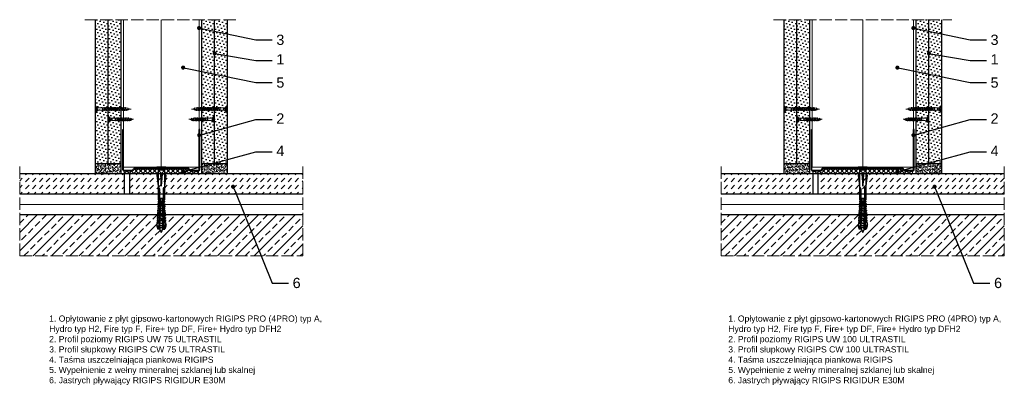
# Model space of a CAD drawing. Header units: millimetres. Extents: x 1487 to 3157, y 557 to 1604.
# Tile 2 of 3: x 2193 to 3153, y 557 to 913. Entities that reach past the tile are written whole.
import ezdxf
from ezdxf import colors
from ezdxf.entities.mleader import LeaderData, LeaderLine
from ezdxf.math import Vec2, Vec3

# ---------------------------------------------------------------- set-up
doc = ezdxf.new("R2010")
doc.units = ezdxf.units.MM
doc.linetypes.add('ACAD_ISO02W100', pattern=[15, 12, -3])
for name, color, linetype, lineweight in [('_ISOVER WELNA', 7, 'BATTING', 9), ('_RIGIPS AKCESORIA', 7, 'Continuous', 18), ('_RIGIPS G-K', 7, 'Continuous', 25), ('_RIGIPS PROFIL', 7, 'Continuous', 18), ('KRESKOWANIE', 7, 'Continuous', 9), ('OPISY', 7, 'Continuous', 9), ('PRZERYWANA', 7, 'ACAD_ISO02W100', 9)]:
    doc.layers.add(name, color=color, linetype=linetype, lineweight=lineweight)
doc.styles.get("Standard").update_dxf_attribs({"font": 'arial.ttf'})
doc.linetypes.add('BATTING', pattern='A,0.00254,-2.54,[134,ltypeshp.shx,S=2.54,R=0,X=-2.54,Y=0],-5.08,[134,ltypeshp.shx,S=2.54,R=180,X=2.54,Y=0],-2.54', length=10.16254)

# ---------------------------------------------------------------- blocks, each defined once
blk = doc.blocks.new('UW 75 ULTRASTIL')
h = blk.add_hatch()
h.set_pattern_fill('ANSI31', color=256, scale=0.5, style=0)
h.paths.add_polyline_path([(-11.93, 0.56), (-11.6, 1.24, -0.286951), (-10.7, 1.8), (10.18, 1.8), (41.3, 1.8, -0.286951), (42.2, 1.24), (42.53, 0.56, 0.286951), (43.43, 0), (52, 0, 0.414214), (52.8, 0.8), (52.8, 40), (52.25, 40), (52.25, 0.8, -0.414214), (52, 0.55), (43.77, 0.55, -0.286951), (42.87, 1.11), (42.54, 1.79, 0.286951), (41.64, 2.35), (-11.04, 2.35, 0.286951), (-11.94, 1.79), (-12.27, 1.11, -0.286951), (-13.17, 0.55), (-21.4, 0.55, -0.414214), (-21.65, 0.8), (-21.65, 40), (-22.2, 40), (-22.2, 0.8, 0.414214), (-21.4, 0), (-12.83, 0, 0.286951)])
for p, q in [((-22.2, 0.8), (-22.2, 40)), ((-22.2, 40), (-21.65, 40)), ((-21.65, 0.8), (-21.65, 40)), ((52.25, 0.8), (52.25, 40)), ((52.8, 40), (52.25, 40)), ((52.8, 0.8), (52.8, 40)), ((-21.4, 0.55), (-13.17, 0.55)), ((-21.4, 0), (-12.83, 0)), ((-12.27, 1.11), (-11.94, 1.79)), ((-11.93, 0.56), (-11.6, 1.24)), ((-11.04, 2.35), (41.64, 2.35)), ((-10.7, 1.8), (41.3, 1.8)), ((42.53, 0.56), (42.2, 1.24)), ((42.87, 1.11), (42.54, 1.79)), ((43.43, 0), (52, 0)), ((43.77, 0.55), (52, 0.55))]:
    blk.add_line(p, q)
for centre, radius, start, end in [((-21.4, 0.8), 0.8, 180, 270), ((-21.4, 0.8), 0.25, 180, 270), ((-13.17, 1.55), 1, 270, 334.04349), ((-12.83, 1), 1, 270, 334.04349), ((-11.04, 1.35), 1, 90, 154.04349), ((-10.7, 0.8), 1, 90, 154.04349), ((41.3, 0.8), 1, 25.95651, 90), ((41.64, 1.35), 1, 25.95651, 90), ((43.43, 1), 1, 205.95651, 270), ((43.77, 1.55), 1, 205.95651, 270), ((52, 0.8), 0.8, 270, 0), ((52, 0.8), 0.25, 270, 0)]:
    blk.add_arc(centre, radius, start, end)
blk = doc.blocks.new('UW 100 ULTRASTIL')
h = blk.add_hatch()
h.set_pattern_fill('ANSI31', color=256, scale=0.5, style=0)
h.paths.add_polyline_path([(166.82, 2.35), (89.14, 2.35, 0.286951), (88.24, 1.79), (87.91, 1.11, -0.286951), (87.01, 0.55), (78.78, 0.55, -0.414214), (78.53, 0.8), (78.53, 40), (77.98, 40), (77.98, 0.8, 0.414214), (78.78, 0), (87.35, 0, 0.286951), (88.25, 0.56), (88.58, 1.24, -0.286951), (89.48, 1.8), (166.48, 1.8, -0.286951), (167.38, 1.24), (167.71, 0.56, 0.286951), (168.61, 0), (177.18, 0, 0.414214), (177.98, 0.8), (177.98, 40), (177.43, 40), (177.43, 0.8, -0.414214), (177.18, 0.55), (168.95, 0.55, -0.286951), (168.05, 1.11), (167.72, 1.79, 0.286951)])
for p, q in [((77.98, 0.8), (77.98, 40)), ((77.98, 40), (78.53, 40)), ((78.53, 0.8), (78.53, 40)), ((177.43, 0.8), (177.43, 40)), ((177.98, 40), (177.43, 40)), ((177.98, 0.8), (177.98, 40)), ((78.78, 0.55), (87.01, 0.55)), ((78.78, 0), (87.35, 0)), ((87.91, 1.11), (88.24, 1.79)), ((88.25, 0.56), (88.58, 1.24)), ((89.14, 2.35), (166.82, 2.35)), ((89.48, 1.8), (166.48, 1.8)), ((167.71, 0.56), (167.38, 1.24)), ((168.05, 1.11), (167.72, 1.79)), ((168.61, 0), (177.18, 0)), ((168.95, 0.55), (177.18, 0.55))]:
    blk.add_line(p, q)
for centre, radius, start, end in [((78.78, 0.8), 0.8, 180, 270), ((78.78, 0.8), 0.25, 180, 270), ((87.01, 1.55), 1, 270, 334.04349), ((87.35, 1), 1, 270, 334.04349), ((89.14, 1.35), 1, 90, 154.04349), ((89.48, 0.8), 1, 90, 154.04349), ((166.48, 0.8), 1, 25.95651, 90), ((166.82, 1.35), 1, 25.95651, 90), ((168.61, 1), 1, 205.95651, 270), ((168.95, 1.55), 1, 205.95651, 270), ((177.18, 0.8), 0.8, 270, 0), ((177.18, 0.8), 0.25, 270, 0)]:
    blk.add_arc(centre, radius, start, end)
blk = doc.blocks.new('TN 25')
at = {"layer": '_RIGIPS AKCESORIA'}
for p, q in [((0, -0.84), (0, 7.16)), ((0, 7.16), (0.46, 7.16)), ((0.46, 4.78), (0, 4.78)), ((0, 3.5), (1.77, 3.5)), ((0, 2.83), (1.77, 2.83)), ((0.46, 1.64), (0, 1.64)), ((0.46, 7.16), (0.46, 4.78)), ((0.46, -0.84), (0.46, 1.64)), ((1.77, 3.5), (1.77, 4.2)), ((1.77, 2.83), (1.77, 2.18)), ((3.02, 4.46), (8.47, 4.46)), ((7.49, 2.01), (3.55, 2.01)), ((7.12, 4.46), (7.12, 3.18)), ((8.03, 2.01), (7.12, 4.46)), ((7.12, 3.18), (7.65, 1.53)), ((7.65, 1.53), (8.03, 2.01)), ((9.41, 2.01), (8.03, 2.01)), ((8.47, 4.46), (8.79, 5)), ((9.61, 1.51), (8.47, 4.46)), ((8.79, 5), (9.93, 2.01)), ((9, 4.46), (10.1, 4.46)), ((9.93, 2.01), (9.61, 1.51)), ((11.04, 2.01), (9.93, 2.01)), ((10.1, 4.46), (10.41, 5)), ((11.23, 1.51), (10.1, 4.46)), ((10.41, 5), (11.56, 2.01)), ((10.62, 4.46), (11.67, 4.46)), ((11.56, 2.01), (11.23, 1.51)), ((12.61, 2.01), (11.56, 2.01)), ((11.67, 4.46), (11.99, 5)), ((12.81, 1.51), (11.67, 4.46)), ((11.99, 5), (13.14, 2.01)), ((12.2, 4.46), (13.21, 4.46)), ((13.14, 2.01), (12.81, 1.51)), ((14.15, 2.01), (13.14, 2.01)), ((13.21, 4.46), (13.52, 5)), ((14.34, 1.51), (13.21, 4.46)), ((13.52, 5), (14.67, 2.01)), ((13.73, 4.46), (14.8, 4.46)), ((14.67, 2.01), (14.34, 1.51)), ((15.74, 2.01), (14.67, 2.01)), ((14.8, 4.46), (15.12, 5)), ((15.94, 1.51), (14.8, 4.46)), ((15.12, 5), (16.26, 2.01)), ((15.33, 4.46), (16.42, 4.46)), ((16.26, 2.01), (15.94, 1.51)), ((17.36, 2.01), (16.26, 2.01)), ((16.42, 4.46), (16.73, 5)), ((17.55, 1.51), (16.42, 4.46)), ((16.73, 5), (17.88, 2.01)), ((16.94, 4.46), (17.99, 4.46)), ((17.88, 2.01), (17.55, 1.51)), ((18.93, 2.01), (17.88, 2.01)), ((17.99, 4.46), (18.31, 5)), ((19.13, 1.51), (17.99, 4.46)), ((18.31, 5), (19.45, 2.01)), ((18.52, 4.46), (19.68, 4.46)), ((19.45, 2.01), (19.13, 1.51)), ((19.45, 2.01), (20.62, 2.01)), ((19.68, 4.46), (20, 5)), ((20.82, 1.51), (19.68, 4.46)), ((20, 5), (21.14, 2.01)), ((20.21, 4.46), (20.7, 4.46)), ((20.7, 4.46), (22.28, 3.98)), ((21.14, 2.01), (20.82, 1.51)), ((21.14, 2.01), (21.81, 2.12)), ((21.85, 1.83), (21.67, 3.28)), ((21.67, 3.28), (22.14, 2.4)), ((22.14, 2.4), (21.85, 1.83)), ((22.7, 2.36), (22.14, 2.4)), ((22.28, 3.98), (22.56, 4.37)), ((22.7, 2.36), (22.28, 3.98)), ((22.56, 4.37), (23.03, 2.71)), ((23.03, 2.71), (22.7, 2.36)), ((22.71, 3.85), (25, 3.24)), ((25, 3.24), (23.03, 2.71)), ((0, -0.84), (0.46, -0.84))]:
    blk.add_line(p, q, dxfattribs=at)
for centre, major_axis, ratio, start_param, end_param in [((3.09, 7.67), (0.17, 3.2), 0.826134, 1.773653, 3.180586), ((-0.04, 0.9), (0, 3.93), 0.848176, -0.720942, -0.151112), ((3.37, -1.57), (0.28, 3.57), 0.832181, 0.035984, 1.430787), ((-2.73, 15.91), (0, 14.76), 0.848176, 3.399396, 3.475072), ((0.59, 4.62), (0, 2.81), 0.848176, 3.475072, 3.862535), ((1.66, 3.18), (0, 0.895), 0.848176, -1.552777, -0.720942), ((1.66, 3.18), (0, 0.895), 0.848176, 3.862535, 4.730408)]:
    blk.add_ellipse(centre, major_axis=major_axis, ratio=ratio, start_param=start_param, end_param=end_param, dxfattribs=at)
blk = doc.blocks.new('TN 35')
at = {"layer": '_RIGIPS AKCESORIA'}
for p, q in [((0, -0.84), (0, 7.16)), ((0, 7.16), (0.46, 7.16)), ((0.46, 4.78), (0, 4.78)), ((0, 3.5), (1.77, 3.5)), ((0, 2.83), (1.77, 2.83)), ((0.46, 1.64), (0, 1.64)), ((0.46, 7.16), (0.46, 4.78)), ((0.46, -0.84), (0.46, 1.64)), ((1.77, 3.5), (1.77, 4.2)), ((1.77, 2.83), (1.77, 2.18)), ((3.02, 4.46), (8.47, 4.46)), ((7.49, 2.01), (3.55, 2.01)), ((7.12, 4.46), (7.12, 3.18)), ((8.03, 2.01), (7.12, 4.46)), ((7.12, 3.18), (7.65, 1.53)), ((7.65, 1.53), (8.03, 2.01)), ((9.41, 2.01), (8.03, 2.01)), ((8.47, 4.46), (8.79, 5)), ((9.61, 1.51), (8.47, 4.46)), ((8.79, 5), (9.93, 2.01)), ((9, 4.46), (10.1, 4.46)), ((9.93, 2.01), (9.61, 1.51)), ((11.04, 2.01), (9.93, 2.01)), ((10.1, 4.46), (10.41, 5)), ((11.23, 1.51), (10.1, 4.46)), ((10.41, 5), (11.56, 2.01)), ((10.62, 4.46), (11.67, 4.46)), ((11.56, 2.01), (11.23, 1.51)), ((12.61, 2.01), (11.56, 2.01)), ((11.67, 4.46), (11.99, 5)), ((12.81, 1.51), (11.67, 4.46)), ((11.99, 5), (13.14, 2.01)), ((12.2, 4.46), (13.21, 4.46)), ((13.14, 2.01), (12.81, 1.51)), ((14.15, 2.01), (13.14, 2.01)), ((13.21, 4.46), (13.52, 5)), ((14.34, 1.51), (13.21, 4.46)), ((13.52, 5), (14.67, 2.01)), ((13.73, 4.46), (14.8, 4.46)), ((14.67, 2.01), (14.34, 1.51)), ((15.74, 2.01), (14.67, 2.01)), ((14.8, 4.46), (15.12, 5)), ((15.94, 1.51), (14.8, 4.46)), ((15.12, 5), (16.26, 2.01)), ((15.33, 4.46), (16.42, 4.46)), ((16.26, 2.01), (15.94, 1.51)), ((17.36, 2.01), (16.26, 2.01)), ((16.42, 4.46), (16.73, 5)), ((17.55, 1.51), (16.42, 4.46)), ((16.73, 5), (17.88, 2.01)), ((16.94, 4.46), (17.99, 4.46)), ((17.88, 2.01), (17.55, 1.51)), ((18.93, 2.01), (17.84, 2.01)), ((17.99, 4.46), (18.31, 5)), ((19.13, 1.51), (17.99, 4.46)), ((18.31, 5), (19.45, 2.01)), ((18.52, 4.46), (19.57, 4.46)), ((19.45, 2.01), (19.13, 1.51)), ((20.51, 2.01), (19.41, 2.01)), ((19.57, 4.46), (19.88, 5)), ((20.7, 1.51), (19.57, 4.46)), ((19.88, 5), (21.03, 2.01)), ((20.09, 4.46), (21.14, 4.46)), ((21.03, 2.01), (20.7, 1.51)), ((22.08, 2.01), (20.99, 2.01)), ((21.14, 4.46), (21.46, 5)), ((22.28, 1.51), (21.14, 4.46)), ((21.46, 5), (22.6, 2.01)), ((21.67, 4.46), (22.72, 4.46)), ((22.6, 2.01), (22.28, 1.51)), ((23.66, 2.01), (22.56, 2.01)), ((22.72, 4.46), (23.03, 5)), ((23.85, 1.51), (22.72, 4.46)), ((23.03, 5), (24.18, 2.01)), ((23.24, 4.46), (24.29, 4.46)), ((24.18, 2.01), (23.85, 1.51)), ((25.23, 2.01), (24.14, 2.01)), ((24.29, 4.46), (24.61, 5)), ((25.43, 1.51), (24.29, 4.46)), ((24.61, 5), (25.75, 2.01)), ((24.81, 4.46), (25.87, 4.46)), ((25.75, 2.01), (25.43, 1.51)), ((26.81, 2.01), (25.71, 2.01)), ((25.87, 4.46), (26.18, 5)), ((27, 1.51), (25.87, 4.46)), ((26.18, 5), (27.33, 2.01)), ((26.39, 4.46), (27.44, 4.46)), ((27.33, 2.01), (27, 1.51)), ((28.38, 2.01), (27.33, 2.01)), ((27.44, 4.46), (27.76, 5)), ((28.58, 1.51), (27.44, 4.46)), ((27.76, 5), (28.9, 2.01)), ((27.96, 4.46), (29.13, 4.46)), ((28.9, 2.01), (28.58, 1.51)), ((28.9, 2.01), (30.07, 2.01)), ((29.13, 4.46), (29.45, 5)), ((30.27, 1.51), (29.13, 4.46)), ((29.45, 5), (30.59, 2.01)), ((29.65, 4.46), (30.15, 4.46)), ((30.15, 4.46), (31.73, 3.98)), ((30.59, 2.01), (30.27, 1.51)), ((30.59, 2.01), (31.26, 2.12)), ((31.3, 1.83), (31.12, 3.28)), ((31.12, 3.28), (31.59, 2.4)), ((31.59, 2.4), (31.3, 1.83)), ((32.15, 2.36), (31.59, 2.4)), ((31.73, 3.98), (32.01, 4.37)), ((32.15, 2.36), (31.73, 3.98)), ((32.01, 4.37), (32.48, 2.71)), ((32.48, 2.71), (32.15, 2.36)), ((32.16, 3.85), (35, 3.24)), ((35, 3.24), (32.48, 2.71)), ((0, -0.84), (0.46, -0.84))]:
    blk.add_line(p, q, dxfattribs=at)
for centre, major_axis, ratio, start_param, end_param in [((3.09, 7.67), (0.17, 3.2), 0.826134, 1.773653, 3.180586), ((-0.04, 0.9), (0, 3.93), 0.848176, -0.720942, -0.151112), ((3.37, -1.57), (0.28, 3.57), 0.832181, 0.035984, 1.430787), ((-2.73, 15.91), (0, 14.76), 0.848176, 3.399396, 3.475072), ((0.59, 4.62), (0, 2.81), 0.848176, 3.475072, 3.862535), ((1.66, 3.18), (0, 0.895), 0.848176, -1.552777, -0.720942), ((1.66, 3.18), (0, 0.895), 0.848176, 3.862535, 4.730408)]:
    blk.add_ellipse(centre, major_axis=major_axis, ratio=ratio, start_param=start_param, end_param=end_param, dxfattribs=at)
blk = doc.blocks.new('kolek rozprezny komplet 60')
for p, q in [((390.66, 217.01), (390.76, 218.91)), ((393.15, 216.88), (390.66, 217.01)), ((393.15, 214.02), (390.66, 213.89)), ((390.66, 213.89), (390.76, 211.99)), ((393.75, 218.75), (390.71, 217.96)), ((393.75, 212.15), (390.71, 212.94)), ((393.81, 219.85), (390.76, 218.91)), ((393.81, 211.05), (390.76, 211.99)), ((391.67, 216.95), (392.67, 216.95)), ((392.67, 216.95), (391.67, 213.95)), ((391.67, 213.95), (391.71, 213.45)), ((391.71, 213.45), (392.07, 213.95)), ((392.67, 216.95), (392.07, 213.95)), ((393.07, 216.95), (392.07, 213.95)), ((392.07, 213.95), (393.67, 213.95)), ((392.67, 216.95), (393.04, 217.45)), ((393.07, 216.95), (393.04, 217.45)), ((393.07, 216.95), (394.67, 216.95)), ((394.67, 216.95), (393.67, 213.95)), ((393.67, 213.95), (393.7, 213.55)), ((393.68, 217.35), (393.81, 219.85)), ((417.38, 216.11), (393.68, 217.35)), ((417.38, 214.79), (393.68, 213.55)), ((393.68, 213.55), (393.81, 211.05)), ((420.47, 216.55), (393.71, 217.95)), ((420.47, 214.35), (393.71, 212.95)), ((393.78, 213.55), (394.07, 213.95)), ((397.41, 219.66), (393.81, 219.85)), ((397.41, 211.24), (393.81, 211.05)), ((394.67, 216.95), (394.07, 213.95)), ((395.07, 216.95), (394.07, 213.95)), ((394.07, 213.95), (396.07, 213.95)), ((394.67, 216.95), (394.92, 217.29)), ((395.07, 216.95), (395.05, 217.28)), ((395.07, 216.95), (397.07, 216.95)), ((397.07, 216.95), (396.07, 213.95)), ((396.07, 213.95), (396.09, 213.67)), ((396.28, 213.68), (396.47, 213.95)), ((397.07, 216.95), (396.47, 213.95)), ((397.47, 216.95), (396.47, 213.95)), ((396.47, 213.95), (398.47, 213.95)), ((397.07, 216.95), (397.23, 217.17)), ((397.31, 217.76), (397.41, 219.66)), ((397.31, 213.14), (397.41, 211.24)), ((397.47, 216.95), (397.46, 217.16)), ((397.47, 216.95), (399.47, 216.95)), ((397.67, 217.14), (397.71, 217.74)), ((397.67, 213.76), (397.71, 213.16)), ((399, 219.58), (397.82, 218.98)), ((399, 211.32), (397.82, 211.93)), ((398.47, 217.1), (398.5, 217.7)), ((399.47, 216.95), (398.47, 213.95)), ((398.47, 213.95), (398.48, 213.8)), ((398.47, 213.8), (398.5, 213.2)), ((398.77, 213.81), (398.87, 213.95)), ((399.47, 216.95), (398.87, 213.95)), ((399.87, 216.95), (398.87, 213.95)), ((398.87, 213.95), (400.87, 213.95)), ((398.9, 217.68), (399, 219.58)), ((398.9, 213.22), (399, 211.32)), ((399.8, 219.54), (399, 219.58)), ((399.8, 211.36), (399, 211.32)), ((399.47, 216.95), (399.55, 217.05)), ((399.7, 217.64), (399.8, 219.54)), ((399.7, 213.26), (399.8, 211.36)), ((399.87, 216.95), (399.87, 217.03)), ((399.87, 216.95), (401.38, 216.95)), ((400.07, 217.02), (400.1, 217.62)), ((400.07, 213.88), (400.1, 213.28)), ((401.4, 219.45), (400.22, 218.85)), ((401.4, 211.45), (400.22, 212.05)), ((400.87, 216.98), (400.9, 217.58)), ((401.87, 216.92), (400.87, 213.95)), ((400.87, 213.95), (400.88, 213.92)), ((400.87, 213.92), (400.9, 213.32)), ((401.87, 216.92), (401.27, 213.95)), ((402.26, 216.9), (401.27, 213.95)), ((401.27, 213.95), (401.38, 213.95)), ((401.27, 213.94), (401.27, 213.95)), ((401.3, 217.56), (401.4, 219.45)), ((401.3, 213.35), (401.4, 211.45)), ((402.2, 219.41), (401.4, 219.45)), ((402.2, 211.49), (401.4, 211.45)), ((402.1, 217.51), (402.2, 219.41)), ((402.1, 213.39), (402.2, 211.49)), ((402.47, 216.89), (402.5, 217.49)), ((402.47, 214.01), (402.5, 213.41)), ((403.8, 219.33), (402.61, 218.72)), ((403.8, 211.57), (402.61, 212.18)), ((403.27, 216.85), (403.3, 217.45)), ((403.27, 214.05), (403.3, 213.45)), ((404.22, 216.8), (403.31, 214.05)), ((403.7, 217.43), (403.8, 219.33)), ((404.24, 216.8), (403.7, 214.07)), ((403.7, 213.47), (403.8, 211.57)), ((404.62, 216.78), (403.72, 214.07)), ((404.6, 219.29), (403.8, 219.33)), ((404.6, 211.62), (403.8, 211.57)), ((404.5, 217.39), (404.6, 219.29)), ((404.5, 213.51), (404.6, 211.62)), ((404.86, 216.77), (404.9, 217.37)), ((404.86, 214.13), (404.9, 213.53)), ((406.19, 219.2), (405.01, 218.6)), ((406.19, 211.7), (405.01, 212.3)), ((405.66, 216.73), (405.69, 217.32)), ((405.66, 214.17), (405.69, 213.58)), ((406.58, 216.68), (405.75, 214.18)), ((406.09, 217.3), (406.19, 219.2)), ((406.09, 213.6), (406.19, 211.7)), ((406.62, 216.68), (406.12, 214.2)), ((406.98, 216.66), (406.16, 214.2)), ((406.99, 219.16), (406.19, 219.2)), ((406.99, 211.74), (406.19, 211.7)), ((406.89, 217.26), (406.99, 219.16)), ((406.89, 213.64), (406.99, 211.74)), ((407.26, 216.64), (407.29, 217.24)), ((407.26, 214.26), (407.29, 213.66)), ((408.59, 219.08), (407.41, 218.47)), ((408.59, 211.82), (407.41, 212.43)), ((408.06, 216.6), (408.09, 217.2)), ((408.06, 214.3), (408.09, 213.7)), ((408.94, 216.55), (408.19, 214.31)), ((408.49, 217.18), (408.59, 219.08)), ((408.49, 213.72), (408.59, 211.82)), ((408.99, 216.55), (408.55, 214.33)), ((409.39, 219.03), (408.59, 219.08)), ((409.39, 211.87), (408.59, 211.82)), ((409.34, 216.53), (408.6, 214.33)), ((409.29, 217.14), (409.39, 219.03)), ((409.29, 213.76), (409.39, 211.87)), ((409.66, 216.52), (409.69, 217.12)), ((409.66, 214.38), (409.69, 213.79)), ((410.99, 218.95), (409.8, 218.35)), ((410.99, 211.95), (409.8, 212.55)), ((410.46, 216.47), (410.49, 217.07)), ((410.46, 214.43), (410.49, 213.83)), ((411.3, 216.43), (410.64, 214.44)), ((410.89, 217.05), (410.99, 218.95)), ((410.89, 213.85), (410.99, 211.95)), ((411.37, 216.43), (410.98, 214.45)), ((411.69, 216.41), (411.04, 214.46)), ((412.59, 218.87), (411.4, 218.26)), ((412.59, 212.03), (411.4, 212.64)), ((412.05, 216.39), (412.09, 216.99)), ((412.05, 214.51), (412.09, 213.91)), ((412.49, 216.97), (412.59, 218.87)), ((412.49, 213.93), (412.59, 212.03)), ((413.38, 218.82), (412.59, 218.87)), ((413.38, 212.08), (412.59, 212.03)), ((412.85, 216.35), (412.89, 216.95)), ((412.85, 214.55), (412.89, 213.95)), ((413.66, 216.31), (413.08, 214.56)), ((413.28, 216.93), (413.38, 218.82)), ((413.28, 213.97), (413.38, 212.08)), ((413.75, 216.3), (413.4, 214.58)), ((414.05, 216.29), (413.49, 214.58)), ((414.98, 218.74), (413.8, 218.14)), ((414.98, 212.16), (413.8, 212.76)), ((414.45, 216.27), (414.48, 216.86)), ((414.45, 214.64), (414.48, 214.04)), ((414.88, 216.84), (414.98, 218.74)), ((414.88, 214.06), (414.98, 212.16)), ((415.78, 218.7), (414.98, 218.74)), ((415.78, 212.2), (414.98, 212.16)), ((415.25, 216.22), (415.28, 216.82)), ((415.25, 214.68), (415.28, 214.08)), ((416.02, 216.18), (415.52, 214.69)), ((415.68, 216.8), (415.78, 218.7)), ((415.68, 214.1), (415.78, 212.2)), ((416.12, 216.18), (415.83, 214.71)), ((416.41, 216.16), (415.93, 214.71)), ((417.38, 218.62), (416.2, 218.01)), ((417.38, 212.29), (416.2, 212.89)), ((417.28, 216.72), (417.38, 218.62)), ((417.28, 214.18), (417.38, 212.29)), ((418.18, 218.57), (417.38, 218.62)), ((418.18, 212.33), (417.38, 212.29)), ((418.22, 215.58), (418.01, 214.95)), ((418.08, 216.68), (418.18, 218.57)), ((418.08, 214.22), (418.18, 212.33)), ((419.78, 218.49), (418.59, 217.89)), ((419.78, 212.41), (418.59, 213.01)), ((419.68, 216.59), (419.78, 218.49)), ((419.68, 214.31), (419.78, 212.41)), ((430.17, 217.15), (419.71, 217.15)), ((430.17, 213.75), (419.71, 213.75)), ((431.37, 217.95), (419.75, 217.95)), ((431.37, 212.95), (419.75, 212.95)), ((448.67, 218.45), (419.77, 218.45)), ((448.67, 212.45), (419.77, 212.45)), ((420.47, 217.15), (420.47, 213.75)), ((420.67, 217.15), (420.67, 213.75)), ((420.87, 217.15), (420.87, 213.75)), ((443.47, 219.95), (432.8, 218.45)), ((444.34, 216.37), (432.8, 215.45)), ((432.8, 215.45), (443.47, 215.45)), ((444.34, 214.53), (432.8, 215.45)), ((443.47, 210.95), (432.8, 212.45)), ((443.47, 218.45), (443.47, 219.95)), ((443.47, 219.95), (444.34, 218.45)), ((444.34, 216.37), (443.47, 215.45)), ((444.34, 214.53), (443.47, 215.45)), ((443.47, 212.45), (443.47, 210.95)), ((443.47, 210.95), (444.34, 212.45)), ((444.34, 214.53), (444.34, 216.37)), ((450.17, 219.95), (448.67, 218.45)), ((448.67, 218.45), (448.67, 212.45)), ((448.67, 216.95), (448.67, 213.95)), ((450.17, 210.95), (448.67, 212.45)), ((450.17, 219.95), (450.17, 210.95)), ((450.67, 219.95), (450.17, 219.95)), ((450.67, 219.95), (450.67, 210.95)), ((450.67, 219.35), (451.17, 219.95)), ((450.67, 211.55), (451.17, 210.95)), ((451.17, 219.95), (451.67, 219.95)), ((451.17, 219.95), (451.17, 210.95)), ((451.67, 219.95), (451.67, 210.95)), ((450.67, 210.95), (450.17, 210.95)), ((451.17, 210.95), (451.67, 210.95))]:
    blk.add_line(p, q)
for centre, radius, start, end in [((393.41, 206.24), 10.85, 99.20383, 121.90826), ((393.41, 224.66), 10.85, 238.09174, 260.79617), ((393.65, 216.85), 0.5, 87, 177), ((393.65, 214.05), 0.5, 183, 273), ((397.68, 219.24), 0.3, 177, 297), ((397.68, 211.66), 0.3, 63, 183), ((400.08, 219.12), 0.3, 177, 297), ((400.08, 211.78), 0.3, 63, 183), ((402.48, 218.99), 0.3, 177, 297), ((402.48, 211.91), 0.3, 63, 183), ((404.87, 218.87), 0.3, 177, 297), ((404.87, 212.03), 0.3, 63, 183), ((407.27, 218.74), 0.3, 177, 297), ((407.27, 212.16), 0.3, 63, 183), ((409.67, 218.61), 0.3, 177, 297), ((409.67, 212.29), 0.3, 63, 183), ((411.27, 218.53), 0.3, 177, 297), ((411.27, 212.37), 0.3, 63, 183), ((413.66, 218.41), 0.3, 177, 297), ((413.66, 212.5), 0.3, 63, 183), ((416.06, 218.28), 0.3, 177, 297), ((416.06, 212.62), 0.3, 63, 183), ((417.55, 215.45), 0.682, 255.86037, 104.13858), ((418.46, 218.15), 0.3, 177, 297), ((418.46, 212.75), 0.3, 63, 183), ((422.67, 216.95), 1, 90, 168.46304), ((422.67, 213.95), 1, 191.53696, 270), ((430.17, 218.45), 1.3, 270, 0), ((430.17, 212.45), 1.3, 0, 90)]:
    blk.add_arc(centre, radius, start, end)
blk = doc.blocks.new('_Dot')
at = {"color": 0, "linetype": 'ByBlock', "lineweight": -2}
blk.add_line((-0.5, 0), (-1, 0), dxfattribs=at)
at = {"color": 0, "linetype": 'ByBlock', "const_width": 0.5}
blk.add_lwpolyline([(-0.25, 0, 1), (0.25, 0, 1)], format="xyb", close=True, dxfattribs=at)

msp = doc.modelspace()

# ---------------------------------------------------------------- hatches: boundary and pattern name
at = {"layer": '_RIGIPS G-K'}
h = msp.add_hatch(dxfattribs=at)
h.set_pattern_fill('DOTS', color=256, scale=2, angle=45, style=0)
h.set_pattern_definition([(45, (679.746, -670.7743), (-1.122532, 3.367596), [0, -3.175])])
h.paths.add_polyline_path([(2279.02, 913.35), (2266.52, 913.35), (2266.52, 773.35), (2279.02, 773.35)])
h = msp.add_hatch(dxfattribs=at)
h.set_pattern_fill('DOTS', color=256, scale=2, angle=45, style=0)
h.set_pattern_definition([(45, (692.246, -670.7743), (-1.122532, 3.367596), [0, -3.175])])
h.paths.add_polyline_path([(2291.52, 913.35), (2279.02, 913.35), (2279.02, 773.35), (2291.52, 773.35)])
h = msp.add_hatch(dxfattribs=at)
h.set_pattern_fill('DOTS', color=256, scale=2, angle=45, style=0)
h.set_pattern_definition([(45, (720.246, -670.7743), (-1.122532, 3.367596), [0, -3.175])])
h.paths.add_polyline_path([(2383.02, 913.35), (2370.52, 913.35), (2370.52, 773.35), (2383.02, 773.35)])
h = msp.add_hatch(dxfattribs=at)
h.set_pattern_fill('DOTS', color=256, scale=2, angle=45, style=0)
h.set_pattern_definition([(45, (732.746, -670.7743), (-1.122532, 3.367596), [0, -3.175])])
h.paths.add_polyline_path([(2395.52, 913.35), (2383.02, 913.35), (2383.02, 773.35), (2395.52, 773.35)])
h = msp.add_hatch(dxfattribs=at)
h.set_pattern_fill('DOTS', color=256, scale=2, angle=45, style=0)
h.set_pattern_definition([(45, (1350.815, -670.7743), (-1.122532, 3.367596), [0, -3.175])])
h.paths.add_polyline_path([(2950.09, 913.35), (2937.59, 913.35), (2937.59, 773.35), (2950.09, 773.35)])
h = msp.add_hatch(dxfattribs=at)
h.set_pattern_fill('DOTS', color=256, scale=2, angle=45, style=0)
h.set_pattern_definition([(45, (1363.315, -670.7743), (-1.122532, 3.367596), [0, -3.175])])
h.paths.add_polyline_path([(2962.59, 913.35), (2950.09, 913.35), (2950.09, 773.35), (2962.59, 773.35)])
h = msp.add_hatch(dxfattribs=at)
h.set_pattern_fill('DOTS', color=256, scale=2, angle=45, style=0)
h.set_pattern_definition([(45, (1416.315, -670.7743), (-1.122532, 3.367596), [0, -3.175])])
h.paths.add_polyline_path([(3079.09, 913.35), (3066.59, 913.35), (3066.59, 773.35), (3079.09, 773.35)])
h = msp.add_hatch(dxfattribs=at)
h.set_pattern_fill('DOTS', color=256, scale=2, angle=45, style=0)
h.set_pattern_definition([(45, (1428.815, -670.7743), (-1.122532, 3.367596), [0, -3.175])])
h.paths.add_polyline_path([(3091.59, 913.35), (3079.09, 913.35), (3079.09, 773.35), (3091.59, 773.35)])
h = msp.add_hatch(dxfattribs=at)
h.set_pattern_fill('AR-SAND', color=256, scale=0.05, style=0)
h.set_pattern_definition([(37.5, (378.7459, -362.7134), (-0.0800016, 2.4470662), [0, -1.9304, 0, -2.159, 0, -2.06375]), (7.5, (378.746, -362.7134), (2.2476164, 3.5841255), [0, -1.0414, 0, -1.7399, 0, -0.66675]), (327.5, (377.1838, -362.7134), (3.9549619, 0.007186), [0, -0.635, 0, -2.286, 0, -2.9845]), (317.5, (377.1838, -362.7134), (3.8177823, 1.1146466), [0, -0.3175, 0, -1.4986, 0, -1.7145])])
h.paths.add_polyline_path([(2291.52, 773.35), (2266.52, 773.35), (2266.52, 763.35), (2291.52, 763.35)])
h = msp.add_hatch(dxfattribs=at)
h.set_pattern_fill('AR-SAND', color=256, scale=0.05, style=0)
h.set_pattern_definition([(37.5, (381.7459, -362.7134), (-0.0800016, 2.4470662), [0, -1.9304, 0, -2.159, 0, -2.06375]), (7.5, (381.746, -362.7134), (2.2476164, 3.5841255), [0, -1.0414, 0, -1.7399, 0, -0.66675]), (327.5, (380.1838, -362.7134), (3.9549619, 0.007186), [0, -0.635, 0, -2.286, 0, -2.9845]), (317.5, (380.1838, -362.7134), (3.8177823, 1.1146466), [0, -0.3175, 0, -1.4986, 0, -1.7145])])
h.paths.add_polyline_path([(2395.52, 773.35), (2370.52, 773.35), (2370.52, 763.35), (2395.52, 763.35)])
h = msp.add_hatch(dxfattribs=at)
h.set_pattern_fill('AR-SAND', color=256, scale=0.05, style=0)
h.set_pattern_definition([(37.5, (736.315, -362.7134), (-0.0800016, 2.4470662), [0, -1.9304, 0, -2.159, 0, -2.06375]), (7.5, (736.315, -362.7134), (2.2476164, 3.5841255), [0, -1.0414, 0, -1.7399, 0, -0.66675]), (327.5, (734.753, -362.7134), (3.9549619, 0.007186), [0, -0.635, 0, -2.286, 0, -2.9845]), (317.5, (734.753, -362.7134), (3.8177823, 1.1146466), [0, -0.3175, 0, -1.4986, 0, -1.7145])])
h.paths.add_polyline_path([(2962.59, 773.35), (2937.59, 773.35), (2937.59, 763.35), (2962.59, 763.35)])
h = msp.add_hatch(dxfattribs=at)
h.set_pattern_fill('AR-SAND', color=256, scale=0.05, style=0)
h.set_pattern_definition([(37.5, (739.315, -362.7134), (-0.0800016, 2.4470662), [0, -1.9304, 0, -2.159, 0, -2.06375]), (7.5, (739.315, -362.7134), (2.2476164, 3.5841255), [0, -1.0414, 0, -1.7399, 0, -0.66675]), (327.5, (737.753, -362.7134), (3.9549619, 0.007186), [0, -0.635, 0, -2.286, 0, -2.9845]), (317.5, (737.753, -362.7134), (3.8177823, 1.1146466), [0, -0.3175, 0, -1.4986, 0, -1.7145])])
h.paths.add_polyline_path([(3091.59, 773.35), (3066.59, 773.35), (3066.59, 763.35), (3091.59, 763.35)])
at = {"layer": 'KRESKOWANIE'}
h = msp.add_hatch(dxfattribs=at)
h.set_pattern_fill('ANSI37', color=256, angle=90, style=0)
h.set_pattern_definition([(135, (380.246, -670.7743), (-2.245064, -2.245064), []), (225, (380.246, -670.7743), (2.245064, -2.245064), [])])
h.paths.add_polyline_path([(2367.12, 766.35), (2359.15, 766.35, -0.286951), (2358.25, 766.92), (2357.92, 767.59, 0.286951), (2357.02, 768.15), (2305.02, 768.15, 0.286951), (2304.12, 767.59), (2303.79, 766.92, -0.286951), (2302.9, 766.35), (2294.92, 766.35), (2294.92, 763.35), (2367.12, 763.35)])
h = msp.add_hatch(dxfattribs=at)
h.set_pattern_fill('ANSI37', color=256, angle=90, style=0)
h.set_pattern_definition([(135, (1063.815, -670.7743), (-2.245064, -2.245064), []), (225, (1063.815, -670.7743), (2.245064, -2.245064), [])])
h.paths.add_polyline_path([(3054.32, 766.92), (3053.99, 767.59, 0.286951), (3053.09, 768.15), (2976.09, 768.15, 0.286951), (2975.19, 767.59), (2974.86, 766.92, -0.286951), (2973.96, 766.35), (2965.99, 766.35), (2965.99, 763.35), (3063.19, 763.35), (3063.19, 766.35), (3055.22, 766.35, -0.286951)])
h = msp.add_hatch(dxfattribs=at)
h.set_pattern_fill('DASH', color=256, scale=1.5, angle=45, style=0)
h.set_pattern_definition([(45, (380.246, -382.7134), (4e-16, 6.735192), [4.7625, -4.7625])])
h.paths.add_polyline_path([(2294.92, 743.35), (2294.92, 763.35), (2193.02, 763.35), (2193.02, 743.35)])
h.paths.add_polyline_path([(2299.92, 763.35), (2299.92, 743.35), (2469.02, 743.35), (2469.02, 763.35)])
h = msp.add_hatch(dxfattribs=at)
h.set_pattern_fill('DASH', color=256, scale=1.5, angle=45, style=0)
h.set_pattern_definition([(45, (737.815, -382.7134), (4e-16, 6.735192), [4.7625, -4.7625])])
h.paths.add_polyline_path([(2970.99, 763.35), (2970.99, 743.35), (3152.59, 743.35), (3152.59, 763.35)])
h.paths.add_polyline_path([(2965.99, 743.35), (2965.99, 763.35), (2876.59, 763.35), (2876.59, 743.35)])
h = msp.add_hatch(dxfattribs=at)
h.set_pattern_fill('ANSI33', color=256, scale=2, style=0)
h.set_pattern_definition([(45, (706.246, -690.774), (-8.980256, 8.980256), []), (45, (715.226, -690.774), (-8.980256, 8.980256), [6.35, -3.175])])
h.paths.add_polyline_path([(2469.02, 723.35), (2193.02, 723.35), (2193.02, 683.35), (2469.02, 683.35)])
h = msp.add_hatch(dxfattribs=at)
h.set_pattern_fill('ANSI33', color=256, scale=2, style=0)
h.set_pattern_definition([(45, (1389.815, -690.774), (-8.980256, 8.980256), []), (45, (1398.795, -690.774), (-8.980256, 8.980256), [6.35, -3.175])])
h.paths.add_polyline_path([(3152.59, 723.35), (2876.59, 723.35), (2876.59, 683.35), (3152.59, 683.35)])

# ---------------------------------------------------------------- linework, layer by layer
for p, q in [((2469.02, 763.35), (2193.02, 763.35)), ((2294.92, 763.35), (2294.92, 743.35)), ((2299.92, 763.35), (2299.92, 743.35)), ((3152.59, 763.35), (2876.59, 763.35)), ((2965.99, 763.35), (2965.99, 743.35)), ((2970.99, 763.35), (2970.99, 743.35)), ((2469.02, 743.35), (2193.02, 743.35)), ((3152.59, 743.35), (2876.59, 743.35)), ((2469.02, 723.35), (2193.02, 723.35)), ((3152.59, 723.35), (2876.59, 723.35))]:
    msp.add_line(p, q)
at = {"layer": '_ISOVER WELNA', "ltscale": 3.6}
msp.add_line((2331.02, 913.35), (2331.02, 768.7), dxfattribs=at)
at = {"layer": '_ISOVER WELNA', "ltscale": 4.8}
msp.add_line((3014.59, 913.35), (3014.59, 768.7), dxfattribs=at)
at = {"layer": '_ISOVER WELNA', "ltscale": 0.95}
for p, q in [((2193.02, 733.35), (2469.02, 733.35)), ((2876.59, 733.35), (3152.59, 733.35))]:
    msp.add_line(p, q, dxfattribs=at)
at = {"layer": '_RIGIPS G-K'}
for p, q in [((2266.52, 913.35), (2266.52, 763.35)), ((2279.02, 913.35), (2279.02, 773.35)), ((2291.52, 913.35), (2291.52, 763.35)), ((2370.52, 763.35), (2370.52, 913.35)), ((2383.02, 773.35), (2383.02, 913.35)), ((2395.52, 763.35), (2395.52, 913.35)), ((2937.59, 913.35), (2937.59, 763.35)), ((2950.09, 913.35), (2950.09, 773.35)), ((2962.59, 913.35), (2962.59, 763.35)), ((3066.59, 763.35), (3066.59, 913.35)), ((3079.09, 773.35), (3079.09, 913.35)), ((3091.59, 763.35), (3091.59, 913.35)), ((2266.52, 773.35), (2291.52, 773.35)), ((2370.52, 773.35), (2395.52, 773.35)), ((2937.59, 773.35), (2962.59, 773.35)), ((3066.59, 773.35), (3091.59, 773.35))]:
    msp.add_line(p, q, dxfattribs=at)
at = {"layer": '_RIGIPS PROFIL', "lineweight": 9}
for p, q in [((2294.12, 913.35), (2294.12, 769.7)), ((2367.92, 913.35), (2367.92, 769.7)), ((2965.19, 913.35), (2965.19, 769.7)), ((3063.99, 913.35), (3063.99, 769.7)), ((2367.92, 769.7), (2294.12, 769.7)), ((3063.99, 769.7), (2965.19, 769.7))]:
    msp.add_line(p, q, dxfattribs=at)
at = {"layer": 'KRESKOWANIE'}
for p, q in [((2294.92, 766.35), (2294.92, 763.35)), ((2367.12, 766.35), (2367.12, 763.35)), ((2965.99, 766.35), (2965.99, 763.35)), ((3063.19, 766.35), (3063.19, 763.35))]:
    msp.add_line(p, q, dxfattribs=at)
at = {"layer": 'PRZERYWANA'}
for p, q in [((2256.52, 913.35), (2405.52, 913.35)), ((2927.59, 913.35), (3101.59, 913.35)), ((2193.02, 683.35), (2193.02, 773.35)), ((2469.02, 683.35), (2469.02, 773.35)), ((2876.59, 683.35), (2876.59, 773.35)), ((3152.59, 683.35), (3152.59, 773.35)), ((2193.02, 683.35), (2469.02, 683.35)), ((2876.59, 683.35), (3152.59, 683.35))]:
    msp.add_line(p, q, dxfattribs=at)

# ---------------------------------------------------------------- block references
for name, p in [('UW 75 ULTRASTIL', (2315.72, 766.35)), ('UW 100 ULTRASTIL', (2886.61, 766.35))]:
    msp.add_blockref(name, p)
at = {"rotation": 90}
for p in [(2546.47, 318.58), (3230.04, 318.58)]:
    msp.add_blockref('kolek rozprezny komplet 60', p, dxfattribs=at)
at = {"layer": '_RIGIPS AKCESORIA'}
for name, p in [('TN 35', (2266.52, 823.11)), ('TN 35', (2937.59, 823.11)), ('TN 25', (2279.02, 813.11)), ('TN 25', (2950.09, 813.11))]:
    msp.add_blockref(name, p, dxfattribs=at)
at = {"layer": '_RIGIPS AKCESORIA', "xscale": -1}
for name, p in [('TN 35', (2395.52, 823.11)), ('TN 35', (3091.59, 823.11)), ('TN 25', (2383.02, 813.11)), ('TN 25', (3079.09, 813.11))]:
    msp.add_blockref(name, p, dxfattribs=at)

# ---------------------------------------------------------------- texts
at = {"char_height": 6, "attachment_point": 1}
for s, insert, width in [('1. Opłytowanie z płyt gipsowo-kartonowych RIGIPS PRO (4PRO) typ A, Hydro typ H2, Fire typ F, Fire+ typ DF, Fire+ Hydro typ DFH2\\P2. Profil poziomy RIGIPS UW 75 ULTRASTIL\\P3. Profil słupkowy RIGIPS CW 75 ULTRASTIL\\P4. Taśma uszczelniająca piankowa RIGIPS\\P5. Wypełnienie z wełny mineralnej szklanej lub skalnej\\P6. Jastrych pływający RIGIPS RIGIDUR E30M', (2221.71, 625.35), 266.2495), ('1. Opłytowanie z płyt gipsowo-kartonowych RIGIPS PRO (4PRO) typ A, Hydro typ H2, Fire typ F, Fire+ typ DF, Fire+ Hydro typ DFH2\\P2. Profil poziomy RIGIPS UW 100 ULTRASTIL\\P3. Profil słupkowy RIGIPS CW 100 ULTRASTIL\\P4. Taśma uszczelniająca piankowa RIGIPS\\P5. Wypełnienie z wełny mineralnej szklanej lub skalnej\\P6. Jastrych pływający RIGIPS RIGIDUR E30M', (2883.58, 625.35), 271.1064)]:
    msp.add_mtext(s, dxfattribs=dict(at, insert=insert, width=width))

# ---------------------------------------------------------------- leaders
at = {"layer": 'OPISY'}
ml = msp.add_multileader_mtext('Standard', dxfattribs=at)
ml.set_content('3', color=256)
ml.set_leader_properties()
ml.set_arrow_properties(name='DOT')
ml.build(insert=Vec2(0, 0))
ctx = ml.context
ctx.base_point, ctx.char_height, ctx.landing_gap_size, ctx.plane_origin = Vec3(2439.14, 893.72), 10, 4, Vec3(2246.55, 1037.38)
notes = []
notes.append((ctx, [(0, (1, 1, 0), (2423.14, 893.72), (1, 0), 16, [(0, [(2367.9, 905.25)], 0, [])])]))
ctx.mtext.insert, ctx.mtext.flow_direction = Vec3(2443.14, 898.81), 5
ml = msp.add_multileader_mtext('Standard', dxfattribs=at)
ml.set_content('3', color=256)
ml.set_leader_properties()
ml.set_arrow_properties(name='DOT')
ml.build(insert=Vec2(0, 0))
ctx = ml.context
ctx.base_point, ctx.char_height, ctx.landing_gap_size, ctx.plane_origin = Vec3(3135.21, 893.72), 10, 4, Vec3(2942.62, 1037.38)
notes.append((ctx, [(0, (1, 1, 0), (3119.21, 893.72), (1, 0), 16, [(0, [(3063.97, 905.25)], 0, [])])]))
ctx.mtext.insert, ctx.mtext.flow_direction = Vec3(3139.21, 898.81), 5
ml = msp.add_multileader_mtext('Standard', dxfattribs=at)
ml.set_content('1', color=256)
ml.set_leader_properties()
ml.set_arrow_properties(name='DOT')
ml.build(insert=Vec2(0, 0))
ctx = ml.context
ctx.base_point, ctx.char_height, ctx.landing_gap_size, ctx.plane_origin = Vec3(2439.14, 873.77), 10, 4, Vec3(2246.55, 1017.43)
notes.append((ctx, [(0, (1, 1, 0), (2423.14, 873.77), (1, 0), 16, [(0, [(2383.02, 880.57)], 0, [])])]))
ctx.mtext.insert, ctx.mtext.flow_direction = Vec3(2443.14, 879.77), 5
ml = msp.add_multileader_mtext('Standard', dxfattribs=at)
ml.set_content('1', color=256)
ml.set_leader_properties()
ml.set_arrow_properties(name='DOT')
ml.build(insert=Vec2(0, 0))
ctx = ml.context
ctx.base_point, ctx.char_height, ctx.landing_gap_size, ctx.plane_origin = Vec3(3135.21, 873.77), 10, 4, Vec3(2942.62, 1017.43)
notes.append((ctx, [(0, (1, 1, 0), (3119.21, 873.77), (1, 0), 16, [(0, [(3079.09, 880.57)], 0, [])])]))
ctx.mtext.insert, ctx.mtext.flow_direction = Vec3(3139.21, 879.77), 5
ml = msp.add_multileader_mtext('Standard', dxfattribs=at)
ml.set_content('5', color=256)
ml.set_leader_properties()
ml.set_arrow_properties(name='DOT')
ml.build(insert=Vec2(0, 0))
ctx = ml.context
ctx.base_point, ctx.char_height, ctx.landing_gap_size, ctx.plane_origin = Vec3(2439.14, 852.07), 10, 4, Vec3(2246.55, 995.73)
notes.append((ctx, [(0, (1, 1, 0), (2423.14, 852.07), (1, 0), 16, [(0, [(2352.33, 866.71)], 0, [])])]))
ctx.mtext.insert, ctx.mtext.flow_direction = Vec3(2443.14, 857.16), 5
ml = msp.add_multileader_mtext('Standard', dxfattribs=at)
ml.set_content('5', color=256)
ml.set_leader_properties()
ml.set_arrow_properties(name='DOT')
ml.build(insert=Vec2(0, 0))
ctx = ml.context
ctx.base_point, ctx.char_height, ctx.landing_gap_size, ctx.plane_origin = Vec3(3135.21, 852.07), 10, 4, Vec3(2942.62, 995.73)
notes.append((ctx, [(0, (1, 1, 0), (3119.21, 852.07), (1, 0), 16, [(0, [(3048.4, 866.71)], 0, [])])]))
ctx.mtext.insert, ctx.mtext.flow_direction = Vec3(3139.21, 857.16), 5
ml = msp.add_multileader_mtext('Standard', dxfattribs=at)
ml.set_content('2', color=256)
ml.set_leader_properties()
ml.set_arrow_properties(name='DOT')
ml.build(insert=Vec2(0, 0))
ctx = ml.context
ctx.base_point, ctx.char_height, ctx.landing_gap_size, ctx.plane_origin = Vec3(2439.14, 816.17), 10, 4, Vec3(2246.55, 959.82)
notes.append((ctx, [(0, (1, 1, 0), (2423.14, 816.17), (1, 0), 16, [(0, [(2367.98, 800.98)], 0, [])])]))
ctx.mtext.insert, ctx.mtext.flow_direction = Vec3(2443.14, 822.17), 5
ml = msp.add_multileader_mtext('Standard', dxfattribs=at)
ml.set_content('2', color=256)
ml.set_leader_properties()
ml.set_arrow_properties(name='DOT')
ml.build(insert=Vec2(0, 0))
ctx = ml.context
ctx.base_point, ctx.char_height, ctx.landing_gap_size, ctx.plane_origin = Vec3(3135.21, 816.17), 10, 4, Vec3(2942.62, 959.82)
notes.append((ctx, [(0, (1, 1, 0), (3119.21, 816.17), (1, 0), 16, [(0, [(3064.05, 800.98)], 0, [])])]))
ctx.mtext.insert, ctx.mtext.flow_direction = Vec3(3139.21, 822.17), 5
ml = msp.add_multileader_mtext('Standard', dxfattribs=at)
ml.set_content('4', color=256)
ml.set_leader_properties()
ml.set_arrow_properties(name='DOT')
ml.build(insert=Vec2(0, 0))
ctx = ml.context
ctx.base_point, ctx.char_height, ctx.landing_gap_size, ctx.plane_origin = Vec3(2439.14, 784.6), 10, 4, Vec3(2246.55, 928.26)
notes.append((ctx, [(0, (1, 1, 0), (2423.14, 784.6), (1, 0), 16, [(0, [(2352.33, 765.4)], 0, [])])]))
ctx.mtext.insert, ctx.mtext.flow_direction = Vec3(2443.14, 790.6), 5
ml = msp.add_multileader_mtext('Standard', dxfattribs=at)
ml.set_content('4', color=256)
ml.set_leader_properties()
ml.set_arrow_properties(name='DOT')
ml.build(insert=Vec2(0, 0))
ctx = ml.context
ctx.base_point, ctx.char_height, ctx.landing_gap_size, ctx.plane_origin = Vec3(3135.21, 784.6), 10, 4, Vec3(2942.62, 928.26)
notes.append((ctx, [(0, (1, 1, 0), (3119.21, 784.6), (1, 0), 16, [(0, [(3048.4, 765.4)], 0, [])])]))
ctx.mtext.insert, ctx.mtext.flow_direction = Vec3(3139.21, 790.6), 5
ml = msp.add_multileader_mtext('Standard', dxfattribs=at)
ml.set_content('6', color=256)
ml.set_leader_properties()
ml.set_arrow_properties(name='DOT')
ml.build(insert=Vec2(0, 0))
ctx = ml.context
ctx.base_point, ctx.char_height, ctx.landing_gap_size, ctx.plane_origin = Vec3(2455.05, 656.94), 10, 4, Vec3(2262.46, 800.6)
notes.append((ctx, [(0, (1, 1, 0), (2439.05, 656.94), (1, 0), 16, [(0, [(2401.03, 750.75)], 0, [])])]))
ctx.mtext.insert, ctx.mtext.flow_direction = Vec3(2459.05, 662.03), 5
ml = msp.add_multileader_mtext('Standard', dxfattribs=at)
ml.set_content('6', color=256)
ml.set_leader_properties()
ml.set_arrow_properties(name='DOT')
ml.build(insert=Vec2(0, 0))
ctx = ml.context
ctx.base_point, ctx.char_height, ctx.landing_gap_size, ctx.plane_origin = Vec3(3138.62, 656.94), 10, 4, Vec3(2946.03, 800.6)
notes.append((ctx, [(0, (1, 1, 0), (3122.62, 656.94), (1, 0), 16, [(0, [(3084.6, 750.75)], 0, [])])]))
ctx.mtext.insert, ctx.mtext.flow_direction = Vec3(3142.62, 662.03), 5
for ctx, leaders in notes:
    for number, flags, end, landing, length, lines in leaders:
        leader = LeaderData()
        leader.index, (leader.has_last_leader_line, leader.has_dogleg_vector, leader.attachment_direction) = number, flags
        leader.last_leader_point, leader.dogleg_vector, leader.dogleg_length = Vec3(end), Vec3(landing), length
        for number, points, colour, breaks in lines:
            line = LeaderLine()
            line.index, line.vertices, line.color, line.breaks = number, Vec3.list(points), colors.encode_raw_color(colour), breaks
            leader.lines.append(line)
        ctx.leaders.append(leader)

doc.saveas('drawing.dxf')
